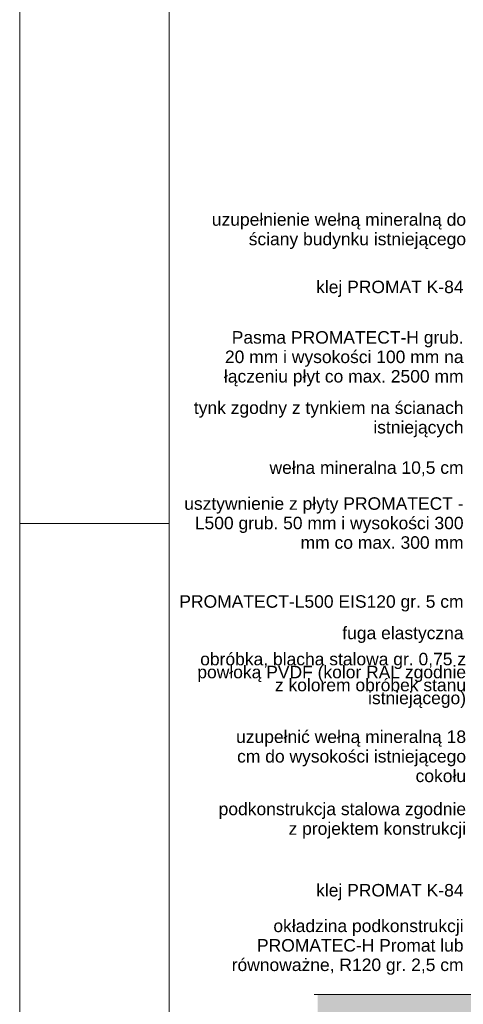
# Paper-space layout 'AD-06. DETAL KANAŁU UPUSTOWEGO ZEWNĘTRZNEGO' of a CAD drawing. Header units: millimetres. Extents: x 0 to 900, y 0 to 600.
# Tile 2 of 24: x 0 to 89, y 201 to 398. Entities that reach past the tile are written whole.
import ezdxf
from ezdxf.xclip import XClip

# ---------------------------------------------------------------- set-up
doc = ezdxf.new("R2010")
doc.units = ezdxf.units.MM
doc.header["$MEASUREMENT"] = 0
doc.header["$XCLIPFRAME"] = 0
for name, color, linetype, lineweight in [('A_Arkusz_Nr_pióra__1', 7, 'Continuous', 20), ('A_linie_Nr_pióra__1', 7, 'Continuous', 20), ('A_opisy EN_Nr_pióra__1', 7, 'Continuous', 20)]:
    doc.layers.add(name, color=color, linetype=linetype, lineweight=lineweight)
doc.layers.add('A_Arkusz_Nr_pióra__237', color=7, linetype='Continuous', lineweight=5, true_color=0x343434)
doc.layers.add('A_podrys', color=7, linetype='Continuous')
doc.layers.add('A_ściany proj', color=7, linetype='Continuous')
doc.styles.add('STYL_AUTOMATYCZNY_1', font='arial.ttf')

# ---------------------------------------------------------------- blocks, each defined once
blk = doc.blocks.new('Rysunek_3_3', base_point=(-12850.44, -6941.56))
at = {"layer": 'A_ściany proj', "linetype": 'Continuous', "lineweight": 13}
blk.add_hatch(color=8, dxfattribs=at).paths.add_polyline_path([(59.58, 202.75), (59.58, 168.86), (93.64, 168.86), (93.64, 202.75)])
at = {"layer": 'A_linie_Nr_pióra__1', "color": 7, "linetype": 'Continuous', "lineweight": 20, "ltscale": 0.05}
blk.add_line((58.89, 202.75), (93.64, 202.75), dxfattribs=at)
at = {"layer": 'A_opisy EN_Nr_pióra__1', "color": 7, "linetype": 'Continuous', "lineweight": 20, "char_height": 2.5, "attachment_point": 6, "style": 'STYL_AUTOMATYCZNY_1'}
for s, insert, width, line_spacing_factor in [('\\A1;{\\pqr;\\fArial|b0|i0|c238|p0;\\W1.000000;uzupełnienie wełną mineralną do ściany budynku istniejącego}', (89.3, 355.55), 59.1591, 0.937578), ('\\A1;{\\pqr;\\fArial|b0|i0|c238|p0;\\W1.000000;Pasma PROMATECT-H grub. 20 mm i wysokości 100 mm na łączeniu płyt co max. 2500 mm}', (88.8, 330.01), 48.077, 0.93434), ('\\A1;{\\pqr;\\fArial|b0|i0|c238|p0;\\W1.000000;tynk zgodny z tynkiem na ścianach istniejących }', (88.8, 317.87), 57.567, 0.937578), ('\\A1;{\\pqr;\\fArial|b0|i0|c238|p0;\\W1.000000;usztywnienie z płyty PROMATECT - L500 grub. 50 mm i wysokości 300 mm co max. 300 mm}', (88.8, 297.1), 58.4771, 0.935674), ('\\A1;{\\pqr;\\fArial|b0|i0|c238|p0;\\W1.000000;obróbka, blacha stalowa gr. 0,75 z powłoką PVDF (kolor RAL zgodnie z kolorem obróbek stanu istniejącego) }', (89.3, 265.61), 56.0032, 0.62267), ('\\A1;{\\pqr;\\fArial|b0|i0|c238|p0;\\W1.000000;uzupełnić wełną mineralną 18 cm do wysokości istniejącego cokołu}', (89.3, 250.4), 48.7955, 0.940057), ('\\A1;{\\pqr;\\fArial|b0|i0|c238|p0;\\W1.000000;podkonstrukcja stalowa zgodnie z projektem konstrukcji}', (89.3, 237.54), 50.642, 0.940384), ('\\A1;{\\pqr;\\fArial|b0|i0|c238|p0;\\W1.000000;okładzina podkonstrukcji PROMATEC-H Promat lub równoważne, R120 gr. 2,5 cm}', (88.8, 212.2), 48.4397, 0.935453)]:
    blk.add_mtext(s, dxfattribs=dict(at, insert=insert, width=width, line_spacing_factor=line_spacing_factor))
for s, insert in [('\\A1;{\\pqr;\\fArial|b0|i0|c238|p0;\\W1.000000;klej PROMAT K-84}', (88.8, 344.01)), ('\\A1;{\\pqr;\\fArial|b0|i0|c238|p0;\\W1.000000;wełna mineralna 10,5 cm}', (88.8, 307.98)), ('\\A1;{\\pqr;\\fArial|b0|i0|c238|p0;\\W1.000000;PROMATECT-L500 EIS120 gr. 5 cm}', (88.8, 281.03)), ('\\A1;{\\pqr;\\fArial|b0|i0|c238|p0;\\W1.000000;fuga elastyczna }', (88.8, 274.73)), ('\\A1;{\\pqr;\\fArial|b0|i0|c238|p0;\\W1.000000;klej PROMAT K-84}', (88.8, 223.23))]:
    blk.add_mtext(s, dxfattribs=dict(at, insert=insert))

psp = doc.layouts.new('AD-06. DETAL KANAŁU UPUSTOWEGO ZEWNĘTRZNEGO')

# ---------------------------------------------------------------- linework, layer by layer
at = {"layer": 'A_Arkusz_Nr_pióra__1', "color": 7, "linetype": 'Continuous', "lineweight": 20}
psp.add_line((29.9, 595.1), (29.9, 4.9), dxfattribs=at)
at = {"layer": 'A_Arkusz_Nr_pióra__1', "color": 7, "linetype": 'Continuous', "lineweight": 20, "flags": 128}
psp.add_lwpolyline([(0, 600), (900, 600), (900, 0), (0, 0)], close=True, dxfattribs=at)
at = {"layer": 'A_Arkusz_Nr_pióra__237', "color": 250, "linetype": 'Continuous', "lineweight": 5, "true_color": 0x343434}
psp.add_line((0, 297), (29.9, 297), dxfattribs=at)

# ---------------------------------------------------------------- block references
at = {"layer": 'A_podrys', "color": 37, "linetype": 'Continuous', "lineweight": 5, "true_color": 0x656532}
ref = psp.add_blockref('Rysunek_3_3', (-12850.44, -6941.56), dxfattribs=at)
XClip(ref).set_block_clipping_path([(29.90003743, 4.9002523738), (226.7159859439, 595.1)])

doc.saveas('drawing.dxf')
